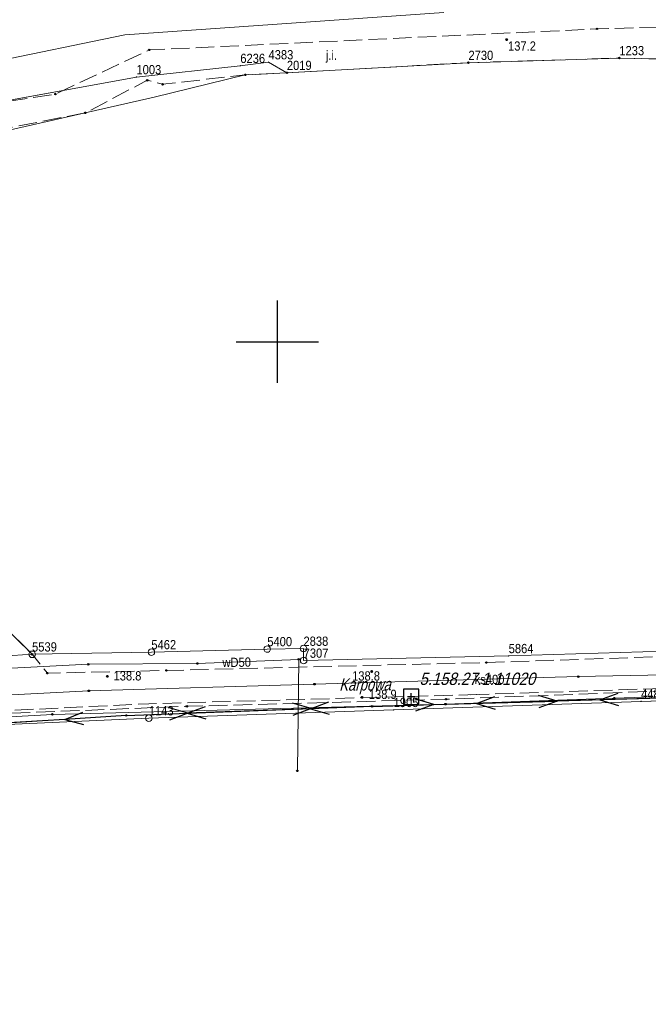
# Model space of a CAD drawing. Header units: metres. Extents: x 5548743 to 5556416, y 5707500 to 5714000.
# Tile 139 of 244: x 5553969 to 5554045, y 5710919 to 5711039. Entities that reach past the tile are written whole.
import ezdxf
from ezdxf.enums import TextEntityAlignment as Align

# ---------------------------------------------------------------- set-up
doc = ezdxf.new("R2010")
doc.units = ezdxf.units.M
for name, pattern in [('2.25_0.75', [3, 2.25, -0.75]), ('219-1000', [0]), ('suep_nn_1000', [0])]:
    doc.linetypes.add(name, pattern=pattern)
doc.layers.get('0').update_dxf_attribs({"color": 2, "lineweight": 5})
doc.styles.get("Standard").update_dxf_attribs({"font": 'Working1250', "width": 0.75})

# ---------------------------------------------------------------- blocks, each defined once
blk = doc.blocks.new('202')
at = {"color": 0, "linetype": 'Continuous', "lineweight": 0}
blk.add_circle((0, 0), 0.4, dxfattribs=at)
blk = doc.blocks.new('203')
at = {"linetype": 'Continuous', "lineweight": 0}
h = blk.add_hatch(color=0, dxfattribs=at)
edge = h.paths.add_edge_path()
edge.add_arc((0, 0), 0.09, 0, 360)
blk = doc.blocks.new('SUEP1')
at = {"color": 0, "linetype": 'Continuous'}
for p, q in [((0, 0), (7.5, 0)), ((7.5, 0), (5.25, 0.75)), ((7.5, 0), (5.25, -0.75)), ((7.5, 0), (22.5, 0)), ((22.5, 0), (20.25, 0.75)), ((22.5, 0), (20.25, -0.75))]:
    blk.add_line(p, q, dxfattribs=at)
blk = doc.blocks.new('PW01')
at = {"linetype": 'Continuous', "lineweight": 13}
h = blk.add_hatch(color=0, dxfattribs=at)
edge = h.paths.add_edge_path()
edge.add_arc((0, 0), 0.18, 0, 360)
blk = doc.blocks.new('PIKIETAW1891')
at = {"color": 0}
blk.add_circle((0, 0), 0.09, dxfattribs=at)
blk = doc.blocks.new('OSSP')
at = {"color": 0}
for p, q in [((-0.939, 0.938), (-0.939, -0.938)), ((-0.939, 0.938), (-0.939, -0.938)), ((0.936, 0.938), (-0.939, 0.938)), ((0.936, 0.938), (-0.939, 0.938)), ((0.45, 0), (-0.45, 0)), ((0.45, 0), (-0.45, 0)), ((0, -0.45), (0, 0.45)), ((0, -0.45), (0, 0.45)), ((0.936, -0.938), (0.936, 0.938)), ((0.936, -0.938), (0.936, 0.938)), ((-0.939, -0.938), (0.936, -0.938)), ((-0.939, -0.938), (0.936, -0.938))]:
    blk.add_line(p, q, dxfattribs=at)
blk = doc.blocks.new('RAMKA1000K')
at = {"color": 0}
for p, q in [((395, 500), (405, 500)), ((400, 495), (400, 500)), ((400, 0), (400, 5)), ((395, 0), (405, 0))]:
    blk.add_line(p, q, dxfattribs=at)

msp = doc.modelspace()

# ---------------------------------------------------------------- linework, layer by layer
at = {"layer": '217-kontur klasyfikacyjny', "color": 3, "linetype": 'CONTINUOUS', "lineweight": 18, "flags": 128}
for points in [[(5553981.45, 5711037.28), (5554020.21, 5711039.99)], [(5553964.91, 5711033.9), (5553981.45, 5711037.28)], [(5553995.49, 5711033.53), (5553982.87, 5711032.16)], [(5553998.92, 5711033.97), (5553995.49, 5711033.53)], [(5554001.15, 5711032.68), (5553998.92, 5711033.97)], [(5553982.87, 5711032.16), (5553965.4, 5711028.98)], [(5553985.01, 5711029.7), (5553996.1, 5711032.43)], [(5553996.1, 5711032.43), (5554001.15, 5711032.68)], [(5553963.07, 5711024.72), (5553985.01, 5711029.7)]]:
    msp.add_lwpolyline(points, dxfattribs=at)
at = {"layer": '218-kontur użytku gruntowego', "color": 3, "linetype": 'CONTINUOUS', "lineweight": 18, "flags": 128}
for points in [[(5553981.45, 5711037.28), (5554020.21, 5711039.99)], [(5553964.91, 5711033.9), (5553981.45, 5711037.28)], [(5553995.49, 5711033.53), (5553982.87, 5711032.16)], [(5553998.92, 5711033.97), (5553995.49, 5711033.53)], [(5554001.15, 5711032.68), (5553998.92, 5711033.97)], [(5553982.87, 5711032.16), (5553965.4, 5711028.98)], [(5553985.01, 5711029.7), (5553996.1, 5711032.43)], [(5553996.1, 5711032.43), (5554001.15, 5711032.68)], [(5553963.07, 5711024.72), (5553985.01, 5711029.7)], [(5553970.18, 5710962.02), (5553966.65, 5710965.5)], [(5553984.68, 5710962.29), (5553970.18, 5710962.02)], [(5553998.77, 5710962.66), (5553984.68, 5710962.29)], [(5554003.17, 5710962.71), (5553998.77, 5710962.66)], [(5554003.19, 5710961.26), (5554003.17, 5710962.71)], [(5554047.11, 5710962.4), (5554028.11, 5710961.82)], [(5554028.11, 5710961.82), (5554003.19, 5710961.26)], [(5554014.13, 5710955.27), (5554044.2, 5710956.3)], [(5554044.2, 5710956.3), (5554058.61, 5710956.79)], [(5553984.37, 5710954.26), (5554014.13, 5710955.27)], [(5553954.46, 5710952.92), (5553984.37, 5710954.26)]]:
    msp.add_lwpolyline(points, dxfattribs=at)
at = {"layer": '219-działka ewidencyjna', "color": 7, "linetype": '219-1000', "lineweight": 18, "flags": 128}
for points in [[(5554041.56, 5711034.47), (5554023.22, 5711033.9)], [(5554041.56, 5711034.47), (5554055.84, 5711034.15)], [(5553995.49, 5711033.53), (5553982.87, 5711032.16)], [(5553998.92, 5711033.97), (5553995.49, 5711033.53)], [(5553998.92, 5711033.97), (5554001.15, 5711032.68)], [(5554023.22, 5711033.9), (5554001.15, 5711032.68)], [(5553982.87, 5711032.16), (5553963.23, 5711028.59)], [(5553970.18, 5710962.02), (5553984.68, 5710962.29)], [(5553998.77, 5710962.66), (5553984.68, 5710962.29)], [(5553998.77, 5710962.66), (5554003.17, 5710962.71)], [(5554003.17, 5710962.71), (5554003.19, 5710961.26)], [(5554047.11, 5710962.4), (5554028.11, 5710961.82)], [(5553970.18, 5710962.02), (5553959.59, 5710961.29)], [(5554003.19, 5710961.26), (5554028.11, 5710961.82)], [(5554044.2, 5710956.3), (5554014.13, 5710955.27)], [(5554066.19, 5710957.05), (5554044.2, 5710956.3)], [(5554014.13, 5710955.27), (5553984.37, 5710954.26)], [(5553984.37, 5710954.26), (5553954.46, 5710952.92)]]:
    msp.add_lwpolyline(points, dxfattribs=at)
at = {"layer": 'jezdnia', "color": 7, "linetype": '2.25_0.75', "lineweight": 18, "flags": 128}
for points in [[(5554023.22, 5711033.9), (5554041.56, 5711034.47), (5554055.84, 5711034.15), (5554072.97, 5711035.59), (5554080.19, 5711035.06), (5554090.69, 5711035.1), (5554105.39, 5711033.28), (5554140.82, 5711030.47), (5554140.69, 5711033.46), (5554129.27, 5711036.61), (5554121.73, 5711037.15), (5554117.98, 5711037.4), (5554106.67, 5711038.15), (5554100.38, 5711037.68), (5554098.07, 5711038.41), (5554079.98, 5711038.27), (5554073.62, 5711039.07), (5554038.84, 5711038.01), (5553984.43, 5711035.46), (5553973.02, 5711030.09), (5553963.23, 5711028.59), (5553902.98, 5711019.09), (5553901.13, 5711019.25), (5553900.36, 5711021.12), (5553897.02, 5711020.84), (5553894.76, 5711020.67), (5553894.55, 5711018), (5553894.9, 5711014.32), (5553902.61, 5711013.97), (5553913.28, 5711015.99), (5553959.31, 5711024.06), (5553959.28, 5711025.09), (5553963.19, 5711025.18), (5553976.67, 5711027.81), (5553984.18, 5711031.77), (5553986.04, 5711031.28), (5553996.1, 5711032.43), (5554001.15, 5711032.68)], [(5553928.51, 5710958.45), (5553921.65, 5710959.33), (5553919.14, 5710960.24), (5553915.94, 5710962.26), (5553913.29, 5710964.63), (5553911.77, 5710966.14), (5553906.26, 5710957.97), (5553905.29, 5710956.69), (5553902.71, 5710951.06), (5553904.41, 5710948.24), (5553905.81, 5710948.94), (5553905.7, 5710950.97), (5553915.52, 5710952.14), (5553915.68, 5710950.48), (5553917.32, 5710950.64), (5553917.74, 5710948.79), (5553921.64, 5710949.18), (5553921.4, 5710951.08), (5553927.8, 5710951.63), (5553944.82, 5710953.18), (5553964.37, 5710954.72), (5553988.99, 5710955.7), (5554020.48, 5710956.56), (5554065.36, 5710958.26), (5554070.78, 5710957.91), (5554079.89, 5710956.54), (5554090.24, 5710954.4), (5554103, 5710951.14), (5554112.66, 5710948.84), (5554122.2, 5710948.32), (5554134.88, 5710948.4), (5554144.89, 5710948.97), (5554150.06, 5710949.42), (5554149.93, 5710954.19), (5554141.33, 5710952.71), (5554131.39, 5710951.8), (5554124.08, 5710951.83), (5554112.17, 5710953.6), (5554099.82, 5710956.53), (5554074.96, 5710962.7), (5554025.4, 5710961.02), (5553986.51, 5710960.06), (5553972.04, 5710959.73), (5553970.18, 5710962.02), (5553966.65, 5710965.5), (5553965.79, 5710996.34), (5553967.48, 5710998.69), (5553967.31, 5711004.62), (5553963.56, 5711004.53), (5553959.35, 5711004.33), (5553959.54, 5710998.57), (5553961.68, 5710996.67), (5553962.73, 5710965.35), (5553959.59, 5710961.29), (5553958.35, 5710959.37)]]:
    msp.add_lwpolyline(points, close=True, dxfattribs=at)
at = {"layer": 'przewód elektroenergetyczny niskiego napięcia', "color": 1, "linetype": 'suep_nn_1000', "lineweight": 18, "flags": 128}
for points in [[(5554046.7, 5710956.71), (5554011.52, 5710955.69)], [(5554011.52, 5710955.69), (5553981.63, 5710954.59)], [(5553981.63, 5710954.59), (5553944.1, 5710952.21)]]:
    msp.add_lwpolyline(points, dxfattribs=at)
at = {"layer": 'przewód kanalizacyjny', "color": 34, "linetype": 'CONTINUOUS', "lineweight": 18, "flags": 128}
msp.add_lwpolyline([(5553912.58, 5710961.75), (5553919.95, 5710954.85), (5553946.57, 5710956.01), (5553977.08, 5710957.58), (5554004.51, 5710958.39), (5554036.56, 5710959.31), (5554078.87, 5710960.15), (5554087.23, 5710957.88), (5554102.98, 5710953.76)], dxfattribs=at)
at = {"layer": 'przewód wodociągowy', "color": 5, "linetype": 'CONTINUOUS', "lineweight": 18, "flags": 128}
for points in [[(5553914.63, 5710964.41), (5553918.83, 5710961.05), (5553926.75, 5710959.37), (5553932.88, 5710959.33), (5553966.12, 5710960.27), (5553977.01, 5710960.81), (5553990.25, 5710960.9), (5554002.6, 5710961.4), (5554002.43, 5710947.86)], [(5553939.92, 5710944.83), (5553939.71, 5710952.11), (5553944.34, 5710952.99), (5553956.45, 5710953.82), (5553972.65, 5710954.72), (5554020.43, 5710955.96), (5554040.95, 5710956.7), (5554068.96, 5710957.62)]]:
    msp.add_lwpolyline(points, dxfattribs=at)
at = {"layer": 'przewód wodociągowy - ob. projektowany', "color": 5, "linetype": '2.25_0.75', "lineweight": 18, "flags": 128}
msp.add_lwpolyline([(5554107.28, 5710876.03), (5554107.97, 5710853.36), (5554090.67, 5710852.84), (5554032.69, 5710850.01), (5553996.93, 5710848.77), (5553969.84, 5710847.8), (5553945.14, 5710847.61), (5553936.88, 5710846.93), (5553906.1, 5710847.43), (5553902.43, 5710884.2), (5553897.07, 5710922.84), (5553898.51, 5710943.8), (5553907.97, 5710949.14), (5553949.74, 5710954.35), (5553984.36, 5710956.01), (5554024.25, 5710957.13), (5554023.46, 5710957.1), (5554075.15, 5710958.83), (5554112.84, 5710949.5), (5554123.24, 5710948.39), (5554138.4, 5710948.56), (5554149.51, 5710949.51), (5554153.89, 5710948.49)], dxfattribs=at)

# ---------------------------------------------------------------- block references
at = {"layer": '202-punkt graniczny', "color": 7, "linetype": 'CONTINUOUS', "lineweight": 18}
for p in [(5553970.18, 5710962.02), (5553984.68, 5710962.29), (5553998.77, 5710962.66), (5554003.17, 5710962.71), (5554003.19, 5710961.26), (5553984.37, 5710954.26)]:
    msp.add_blockref('202', p, dxfattribs=at)
at = {"layer": '203-punkt graniczny', "color": 7, "linetype": 'CONTINUOUS', "lineweight": 18}
for p in [(5553998.92, 5711033.97), (5554041.56, 5711034.47), (5553995.49, 5711033.53), (5554023.22, 5711033.9), (5553982.87, 5711032.16), (5554001.15, 5711032.68), (5554028.11, 5710961.82), (5554044.2, 5710956.3), (5554014.13, 5710955.27)]:
    msp.add_blockref('203', p, dxfattribs=at)
at = {"layer": 'pikieta naturalna', "color": 7, "linetype": 'CONTINUOUS', "lineweight": 13}
for p in [(5554027.86, 5711036.71), (5554011.47, 5710959.93), (5553979.33, 5710959.34), (5554010.29, 5710956.79)]:
    msp.add_blockref('PW01', p, dxfattribs=at)
at = {"layer": 'przewód elektroenergetyczny niskiego napięcia', "color": 1, "linetype": 'CONTINUOUS', "lineweight": 18}
for p, rotation in [((5554046.7, 5710956.71), 181.661), ((5554011.52, 5710955.69), 182.108), ((5554011.52, 5710955.69), 1.661), ((5553981.63, 5710954.59), 183.629), ((5553981.63, 5710954.59), 2.108)]:
    msp.add_blockref('SUEP1', p, dxfattribs=dict(at, rotation=rotation))
at = {"layer": 'Punkt roboczy BDOT GESUT K1', "color": 6, "linetype": 'CONTINUOUS', "lineweight": 18}
for p in [(5554038.84, 5711038.01), (5554027.86, 5711036.71), (5553984.43, 5711035.46), (5554041.56, 5711034.47), (5554023.22, 5711033.9), (5553984.18, 5711031.77), (5553996.1, 5711032.43), (5554001.15, 5711032.68), (5553986.04, 5711031.28), (5553973.02, 5711030.09), (5553976.67, 5711027.81), (5553970.18, 5710962.02), (5554002.6, 5710961.4), (5554025.4, 5710961.02), (5553977.01, 5710960.81), (5553986.51, 5710960.06), (5553990.25, 5710960.9), (5554011.47, 5710959.93), (5553972.04, 5710959.73), (5553979.33, 5710959.34), (5554036.56, 5710959.31), (5553977.08, 5710957.58), (5554004.51, 5710958.39), (5554010.29, 5710956.79), (5554020.48, 5710956.56), (5554040.95, 5710956.7), (5553988.99, 5710955.7), (5554011.52, 5710955.69), (5554020.43, 5710955.96), (5553972.65, 5710954.72), (5553981.63, 5710954.59), (5554002.43, 5710947.86)]:
    msp.add_blockref('PIKIETAW1891', p, dxfattribs=at)
at = {"layer": 'Szczegółowa osnowa geodezyjna pozioma', "color": 7, "linetype": 'CONTINUOUS', "lineweight": 13}
msp.add_blockref('OSSP', (5554016.267, 5710956.844), dxfattribs=at)
at = {"layer": 'Wstawianie ramki sekcyjnej z opisem', "color": 7, "linetype": 'CONTINUOUS', "lineweight": 13}
for p in [(5553600, 5711000), (5553600, 5711000), (5553600, 5711000), (5553600, 5711000), (5553600, 5710500), (5553600, 5710500), (5553600, 5710500), (5553600, 5710500)]:
    msp.add_blockref('RAMKA1000K', p, dxfattribs=at)

# ---------------------------------------------------------------- texts
at = {"layer": '202-punkt graniczny-Atr103', "color": 7, "width": 0.9}
for s, p in [('5539', (5553970.18, 5710962.02)), ('5539', (5553970.18, 5710962.02)), ('5462', (5553984.68, 5710962.29)), ('5462', (5553984.68, 5710962.29)), ('5400', (5553998.77, 5710962.66)), ('5400', (5553998.77, 5710962.66)), ('2838', (5554003.17, 5710962.71)), ('2838', (5554003.17, 5710962.71)), ('7307', (5554003.19, 5710961.26)), ('7307', (5554003.19, 5710961.26)), ('1143', (5553984.37, 5710954.26)), ('1143', (5553984.37, 5710954.26))]:
    msp.add_text(s, height=1.125, dxfattribs=at).set_placement(p, align=Align.BOTTOM_LEFT)
at = {"layer": '203-punkt graniczny-Atr103', "color": 7, "width": 0.9}
for s, p in [('4383', (5553998.92, 5711033.97)), ('4383', (5553998.92, 5711033.97)), ('2730', (5554023.22, 5711033.9)), ('2730', (5554023.22, 5711033.9)), ('1233', (5554041.56, 5711034.47)), ('1233', (5554041.56, 5711034.47)), ('6236', (5553995.49, 5711033.53)), ('6236', (5553995.49, 5711033.53)), ('2019', (5554001.15, 5711032.68)), ('2019', (5554001.15, 5711032.68)), ('1003', (5553982.87, 5711032.16)), ('1003', (5553982.87, 5711032.16)), ('5864', (5554028.11, 5710961.82)), ('5864', (5554028.11, 5710961.82)), ('4488', (5554044.2, 5710956.3)), ('4488', (5554044.2, 5710956.3)), ('1905', (5554014.13, 5710955.27)), ('1905', (5554014.13, 5710955.27))]:
    msp.add_text(s, height=1.125, dxfattribs=at).set_placement(p, align=Align.BOTTOM_LEFT)
at = {"layer": '994-Nazwa ulicy', "color": 7, "linetype": 'CONTINUOUS', "lineweight": 18, "oblique": 15, "width": 0.79}
msp.add_text('Karpowa', height=1.5, rotation=0.401, dxfattribs=at).set_placement((5554007.51, 5710958.34), align=Align.MIDDLE_LEFT)
at = {"layer": 'jezdnia-Atr17', "color": 7, "width": 0.9}
msp.add_text('j.i.', height=1.125, dxfattribs=at).set_placement((5554005.89, 5711034.25))
at = {"layer": 'pikieta naturalna-Atr2', "color": 7, "width": 0.9}
for s, p in [('137.2', (5554028.03, 5711035.37)), ('138.8', (5553980.08, 5710958.84)), ('138.8', (5554009.08, 5710958.83)), ('138.9', (5554011.11, 5710956.59))]:
    msp.add_text(s, height=1.125, dxfattribs=at).set_placement(p)
at = {"layer": 'przewód kanalizacyjny-Atr1', "color": 34, "width": 0.9}
msp.add_text('ks400', height=1.125, rotation=0.339, dxfattribs=at).set_placement((5554023.98, 5710958.96), align=Align.MIDDLE_LEFT)
at = {"layer": 'przewód wodociągowy-Atr1', "color": 5, "width": 0.9}
msp.add_text('wD50', height=1.125, rotation=1.019, dxfattribs=at).set_placement((5553993.32, 5710961.02), align=Align.MIDDLE_LEFT)
at = {"layer": 'Szczegółowa osnowa geodezyjna pozioma-Atr103', "color": 7, "oblique": 15, "width": 0.9}
msp.add_text('5.158.27.1.11020', height=1.5, dxfattribs=at).set_placement((5554017.267, 5710957.844), align=Align.BOTTOM_LEFT)

doc.saveas('drawing.dxf')
